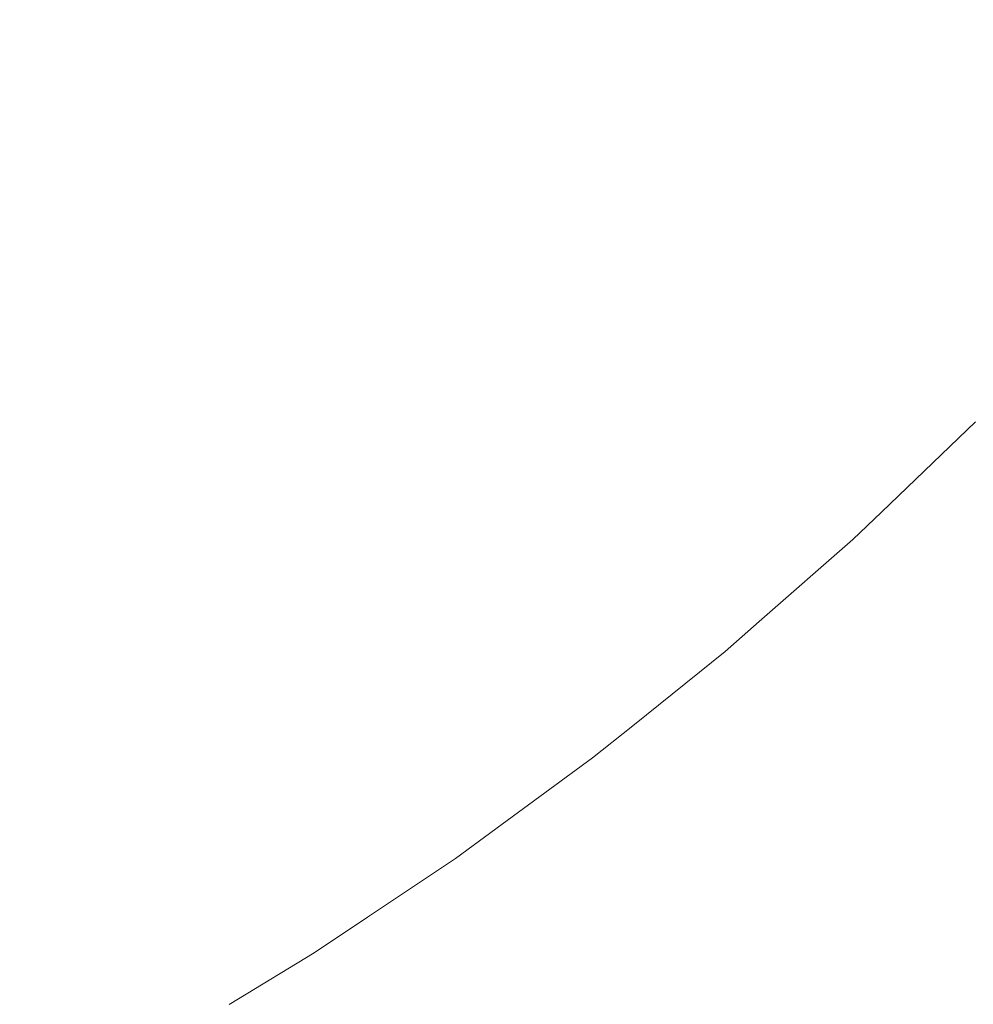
# Model space of a CAD drawing. Header units: centimetres. Extents: x -25.9 to 27.4, y -25.9 to -24.1.
# Tile 123 of 200: x 9.3638 to 9.4127, y -25.5313 to -25.4808. Entities that reach past the tile are written whole.
import ezdxf

# ---------------------------------------------------------------- set-up
doc = ezdxf.new("R2010")
doc.units = ezdxf.units.CM
doc.header["$LTSCALE"] = 2.54
doc.layers.add('Lucido design-1', color=7, linetype='Continuous')

# ---------------------------------------------------------------- blocks, each defined once
blk = doc.blocks.new('Gruppo-4-1')
at = {"color": 7, "linetype": 'Continuous', "lineweight": 9}
blk.add_3dface([(-25.828561, -24.16, 708.420708), (-25.828561, -25.76, 708.420708), (27.271439, -25.76, 708.420708), (27.271439, -24.16, 708.420708)], dxfattribs=at)
for points, invisible_edges in [([(9.408505, -25.475013, 707.982112), (9.403358, -25.480882, 707.982112), (9.401436, -25.47912, 707.985324), (9.406508, -25.473337, 707.985324)], 15), ([(9.378552, -25.476893, 708.001777), (9.373351, -25.481454, 708.001777), (9.37115, -25.478831, 708.004144), (9.376238, -25.474369, 708.004144)], 15), ([(9.388166, -25.476728, 707.996635), (9.382963, -25.481708, 707.996635), (9.380795, -25.479341, 707.999273), (9.385896, -25.474458, 707.999273)], 15), ([(9.410398, -25.476601, 707.978797), (9.40518, -25.482551, 707.978797), (9.403358, -25.480882, 707.982112), (9.408505, -25.475013, 707.982112)], 15), ([(9.399415, -25.477269, 707.988429), (9.394178, -25.482739, 707.988429), (9.392149, -25.480711, 707.991419), (9.3973, -25.47533, 707.991419)], 15), ([(9.37115, -25.478831, 708.004144), (9.365872, -25.483068, 708.004144), (9.363727, -25.480273, 708.006367), (9.368885, -25.476133, 708.006367)], 15), ([(9.380795, -25.479341, 707.999273), (9.375485, -25.483998, 707.999273), (9.373351, -25.481454, 708.001777), (9.378552, -25.476893, 708.001777)], 15), ([(9.390355, -25.478916, 707.993869), (9.385055, -25.48399, 707.993869), (9.382963, -25.481708, 707.996635), (9.388166, -25.476728, 707.996635)], 15), ([(9.412182, -25.478098, 707.975386), (9.406897, -25.484125, 707.975386), (9.40518, -25.482551, 707.978797), (9.410398, -25.476601, 707.978797)], 15), ([(9.401436, -25.47912, 707.985324), (9.396116, -25.484677, 707.985324), (9.394178, -25.482739, 707.988429), (9.399415, -25.477269, 707.988429)], 15), ([(9.413856, -25.479502, 707.971885), (9.408508, -25.485601, 707.971885), (9.406897, -25.484125, 707.975386), (9.412182, -25.478098, 707.975386)], 15), ([(9.373351, -25.481454, 708.001777), (9.367956, -25.485784, 708.001777), (9.365872, -25.483068, 708.004144), (9.37115, -25.478831, 708.004144)], 15), ([(9.392149, -25.480711, 707.991419), (9.386769, -25.485861, 707.991419), (9.385055, -25.48399, 707.993869), (9.390355, -25.478916, 707.993869)], 15), ([(9.382963, -25.481708, 707.996635), (9.377548, -25.486457, 707.996635), (9.375485, -25.483998, 707.999273), (9.380795, -25.479341, 707.999273)], 15), ([(9.403358, -25.480882, 707.982112), (9.39796, -25.486521, 707.982112), (9.396116, -25.484677, 707.985324), (9.401436, -25.47912, 707.985324)], 15), ([(9.415416, -25.480812, 707.968299), (9.410009, -25.486977, 707.968299), (9.408508, -25.485601, 707.971885), (9.413856, -25.479502, 707.971885)], 15), ([(9.365872, -25.483068, 708.004144), (9.360414, -25.48707, 708.004144), (9.358393, -25.484184, 708.006367), (9.363727, -25.480273, 708.006367)], 15), ([(9.394178, -25.482739, 707.988429), (9.388707, -25.487976, 707.988429), (9.386769, -25.485861, 707.991419), (9.392149, -25.480711, 707.991419)], 15), ([(9.40518, -25.482551, 707.978797), (9.399707, -25.488268, 707.978797), (9.39796, -25.486521, 707.982112), (9.403358, -25.480882, 707.982112)], 15), ([(9.416861, -25.482024, 707.964636), (9.4114, -25.488251, 707.964636), (9.410009, -25.486977, 707.968299), (9.415416, -25.480812, 707.968299)], 15), ([(9.375485, -25.483998, 707.999273), (9.369977, -25.488418, 707.999273), (9.367956, -25.485784, 708.001777), (9.373351, -25.481454, 708.001777)], 15), ([(9.385055, -25.48399, 707.993869), (9.379538, -25.488828, 707.993869), (9.377548, -25.486457, 707.996635), (9.382963, -25.481708, 707.996635)], 15), ([(9.418187, -25.483137, 707.960902), (9.412676, -25.489421, 707.960902), (9.4114, -25.488251, 707.964636), (9.416861, -25.482024, 707.964636)], 15), ([(9.406897, -25.484125, 707.975386), (9.401354, -25.489915, 707.975386), (9.399707, -25.488268, 707.978797), (9.40518, -25.482551, 707.978797)], 15), ([(9.367956, -25.485784, 708.001777), (9.362378, -25.489875, 708.001777), (9.360414, -25.48707, 708.004144), (9.365872, -25.483068, 708.004144)], 15), ([(9.396116, -25.484677, 707.985324), (9.390559, -25.489997, 707.985324), (9.388707, -25.487976, 707.988429), (9.394178, -25.482739, 707.988429)], 15), ([(9.419394, -25.484149, 707.957103), (9.413838, -25.490485, 707.957103), (9.412676, -25.489421, 707.960902), (9.418187, -25.483137, 707.960902)], 15), ([(9.377548, -25.486457, 707.996635), (9.371932, -25.490965, 707.996635), (9.369977, -25.488418, 707.999273), (9.375485, -25.483998, 707.999273)], 15), ([(9.386769, -25.485861, 707.991419), (9.381169, -25.490772, 707.991419), (9.379538, -25.488828, 707.993869), (9.385055, -25.48399, 707.993869)], 15), ([(9.408508, -25.485601, 707.971885), (9.402899, -25.49146, 707.971885), (9.401354, -25.489915, 707.975386), (9.406897, -25.484125, 707.975386)], 15), ([(9.39796, -25.486521, 707.982112), (9.392321, -25.49192, 707.982112), (9.390559, -25.489997, 707.985324), (9.396116, -25.484677, 707.985324)], 15), ([(9.410009, -25.486977, 707.968299), (9.404339, -25.4929, 707.968299), (9.402899, -25.49146, 707.971885), (9.408508, -25.485601, 707.971885)], 15), ([(9.369977, -25.488418, 707.999273), (9.364282, -25.492594, 707.999273), (9.362378, -25.489875, 708.001777), (9.367956, -25.485784, 708.001777)], 15), ([(9.388707, -25.487976, 707.988429), (9.383013, -25.49297, 707.988429), (9.381169, -25.490772, 707.991419), (9.386769, -25.485861, 707.991419)], 15), ([(9.379538, -25.488828, 707.993869), (9.373816, -25.493421, 707.993869), (9.371932, -25.490965, 707.996635), (9.377548, -25.486457, 707.996635)], 15), ([(9.399707, -25.488268, 707.978797), (9.39399, -25.493741, 707.978797), (9.392321, -25.49192, 707.982112), (9.39796, -25.486521, 707.982112)], 15), ([(9.4114, -25.488251, 707.964636), (9.405672, -25.494234, 707.964636), (9.404339, -25.4929, 707.968299), (9.410009, -25.486977, 707.968299)], 15), ([(9.390559, -25.489997, 707.985324), (9.384775, -25.495069, 707.985324), (9.383013, -25.49297, 707.988429), (9.388707, -25.487976, 707.988429)], 15), ([(9.371932, -25.490965, 707.996635), (9.366123, -25.495224, 707.996635), (9.364282, -25.492594, 707.999273), (9.369977, -25.488418, 707.999273)], 15), ([(9.401354, -25.489915, 707.975386), (9.395563, -25.495458, 707.975386), (9.39399, -25.493741, 707.978797), (9.399707, -25.488268, 707.978797)], 15), ([(9.412676, -25.489421, 707.960902), (9.406897, -25.495458, 707.960902), (9.405672, -25.494234, 707.964636), (9.4114, -25.488251, 707.964636)], 15), ([(9.381169, -25.490772, 707.991419), (9.375361, -25.495434, 707.991419), (9.373816, -25.493421, 707.993869), (9.379538, -25.488828, 707.993869)], 15), ([(9.413838, -25.490485, 707.957103), (9.408011, -25.496572, 707.957103), (9.406897, -25.495458, 707.960902), (9.412676, -25.489421, 707.960902)], 15), ([(9.364282, -25.492594, 707.999273), (9.35841, -25.496518, 707.999273), (9.356626, -25.493718, 708.001777), (9.362378, -25.489875, 708.001777)], 15), ([(9.392321, -25.49192, 707.982112), (9.386451, -25.497067, 707.982112), (9.384775, -25.495069, 707.985324), (9.390559, -25.489997, 707.985324)], 15), ([(9.402899, -25.49146, 707.971885), (9.397039, -25.497069, 707.971885), (9.395563, -25.495458, 707.975386), (9.401354, -25.489915, 707.975386)], 15), ([(9.414882, -25.491442, 707.953245), (9.409012, -25.497574, 707.953245), (9.408011, -25.496572, 707.957103), (9.413838, -25.490485, 707.957103)], 15), ([(9.373816, -25.493421, 707.993869), (9.367899, -25.497759, 707.993869), (9.366123, -25.495224, 707.996635), (9.371932, -25.490965, 707.996635)], 15), ([(9.383013, -25.49297, 707.988429), (9.377107, -25.49771, 707.988429), (9.375361, -25.495434, 707.991419), (9.381169, -25.490772, 707.991419)], 15), ([(9.404339, -25.4929, 707.968299), (9.398415, -25.498571, 707.968299), (9.397039, -25.497069, 707.971885), (9.402899, -25.49146, 707.971885)], 15), ([(9.415808, -25.49229, 707.949337), (9.4099, -25.498462, 707.949337), (9.409012, -25.497574, 707.953245), (9.414882, -25.491442, 707.953245)], 15), ([(9.39399, -25.493741, 707.978797), (9.388039, -25.498959, 707.978797), (9.386451, -25.497067, 707.982112), (9.392321, -25.49192, 707.982112)], 15), ([(9.366123, -25.495224, 707.996635), (9.360135, -25.499225, 707.996635), (9.35841, -25.496518, 707.999273), (9.364282, -25.492594, 707.999273)], 15), ([(9.416614, -25.493029, 707.945383), (9.410674, -25.499235, 707.945383), (9.4099, -25.498462, 707.949337), (9.415808, -25.49229, 707.949337)], 15), ([(9.384775, -25.495069, 707.985324), (9.378776, -25.499884, 707.985324), (9.377107, -25.49771, 707.988429), (9.383013, -25.49297, 707.988429)], 15), ([(9.405672, -25.494234, 707.964636), (9.399689, -25.499961, 707.964636), (9.398415, -25.498571, 707.968299), (9.404339, -25.4929, 707.968299)], 15), ([(9.4173, -25.493657, 707.941392), (9.411331, -25.499892, 707.941392), (9.410674, -25.499235, 707.945383), (9.416614, -25.493029, 707.945383)], 15), ([(9.375361, -25.495434, 707.991419), (9.369354, -25.499838, 707.991419), (9.367899, -25.497759, 707.993869), (9.373816, -25.493421, 707.993869)], 15), ([(9.395563, -25.495458, 707.975386), (9.389537, -25.500744, 707.975386), (9.388039, -25.498959, 707.978797), (9.39399, -25.493741, 707.978797)], 15), ([(9.417864, -25.494174, 707.937369), (9.411872, -25.500433, 707.937369), (9.411331, -25.499892, 707.941392), (9.4173, -25.493657, 707.941392)], 15), ([(9.406897, -25.495458, 707.960902), (9.400859, -25.501238, 707.960902), (9.399689, -25.499961, 707.964636), (9.405672, -25.494234, 707.964636)], 15), ([(9.418305, -25.494578, 707.933322), (9.412295, -25.500857, 707.933322), (9.411872, -25.500433, 707.937369), (9.417864, -25.494174, 707.937369)], 15), ([(9.418624, -25.494871, 707.929258), (9.412601, -25.501162, 707.929258), (9.412295, -25.500857, 707.933322), (9.418305, -25.494578, 707.933322)], 15), ([(9.367899, -25.497759, 707.993869), (9.361798, -25.501836, 707.993869), (9.360135, -25.499225, 707.996635), (9.366123, -25.495224, 707.996635)], 15), ([(9.386451, -25.497067, 707.982112), (9.380363, -25.501953, 707.982112), (9.378776, -25.499884, 707.985324), (9.384775, -25.495069, 707.985324)], 15), ([(9.41882, -25.49505, 707.925183), (9.412789, -25.501351, 707.925183), (9.412601, -25.501162, 707.929258), (9.418624, -25.494871, 707.929258)], 15), ([(9.377107, -25.49771, 707.988429), (9.371, -25.502188, 707.988429), (9.369354, -25.499838, 707.991419), (9.375361, -25.495434, 707.991419)], 15), ([(9.397039, -25.497069, 707.971885), (9.390941, -25.502417, 707.971885), (9.389537, -25.500744, 707.975386), (9.395563, -25.495458, 707.975386)], 15), ([(9.408011, -25.496572, 707.957103), (9.401924, -25.502399, 707.957103), (9.400859, -25.501238, 707.960902), (9.406897, -25.495458, 707.960902)], 15), ([(9.409012, -25.497574, 707.953245), (9.402881, -25.503444, 707.953245), (9.401924, -25.502399, 707.957103), (9.408011, -25.496572, 707.957103)], 15), ([(9.388039, -25.498959, 707.978797), (9.381867, -25.503913, 707.978797), (9.380363, -25.501953, 707.982112), (9.386451, -25.497067, 707.982112)], 15), ([(9.398415, -25.498571, 707.968299), (9.39225, -25.503978, 707.968299), (9.390941, -25.502417, 707.971885), (9.397039, -25.497069, 707.971885)], 15), ([(9.369354, -25.499838, 707.991419), (9.363161, -25.503976, 707.991419), (9.361798, -25.501836, 707.993869), (9.367899, -25.497759, 707.993869)], 15), ([(9.378776, -25.499884, 707.985324), (9.372572, -25.504433, 707.985324), (9.371, -25.502188, 707.988429), (9.377107, -25.49771, 707.988429)], 15), ([(9.4099, -25.498462, 707.949337), (9.403729, -25.50437, 707.949337), (9.402881, -25.503444, 707.953245), (9.409012, -25.497574, 707.953245)], 15), ([(9.399689, -25.499961, 707.964636), (9.393462, -25.505422, 707.964636), (9.39225, -25.503978, 707.968299), (9.398415, -25.498571, 707.968299)], 15), ([(9.410674, -25.499235, 707.945383), (9.404468, -25.505176, 707.945383), (9.403729, -25.50437, 707.949337), (9.4099, -25.498462, 707.949337)], 15), ([(9.389537, -25.500744, 707.975386), (9.383285, -25.505761, 707.975386), (9.381867, -25.503913, 707.978797), (9.388039, -25.498959, 707.978797)], 15), ([(9.411331, -25.499892, 707.941392), (9.405096, -25.505861, 707.941392), (9.404468, -25.505176, 707.945383), (9.410674, -25.499235, 707.945383)], 15), ([(9.371, -25.502188, 707.988429), (9.364703, -25.506396, 707.988429), (9.363161, -25.503976, 707.991419), (9.369354, -25.499838, 707.991419)], 15), ([(9.380363, -25.501953, 707.982112), (9.374068, -25.506569, 707.982112), (9.372572, -25.504433, 707.985324), (9.378776, -25.499884, 707.985324)], 15), ([(9.400859, -25.501238, 707.960902), (9.394575, -25.506749, 707.960902), (9.393462, -25.505422, 707.964636), (9.399689, -25.499961, 707.964636)], 15), ([(9.411872, -25.500433, 707.937369), (9.405612, -25.506425, 707.937369), (9.405096, -25.505861, 707.941392), (9.411331, -25.499892, 707.941392)], 15), ([(9.390941, -25.502417, 707.971885), (9.384615, -25.507495, 707.971885), (9.383285, -25.505761, 707.975386), (9.389537, -25.500744, 707.975386)], 15), ([(9.412295, -25.500857, 707.933322), (9.406017, -25.506867, 707.933322), (9.405612, -25.506425, 707.937369), (9.411872, -25.500433, 707.937369)], 15), ([(9.401924, -25.502399, 707.957103), (9.395588, -25.507955, 707.957103), (9.394575, -25.506749, 707.960902), (9.400859, -25.501238, 707.960902)], 15), ([(9.412601, -25.501162, 707.929258), (9.406309, -25.507186, 707.929258), (9.406017, -25.506867, 707.933322), (9.412295, -25.500857, 707.933322)], 15), ([(9.412789, -25.501351, 707.925183), (9.406489, -25.507382, 707.925183), (9.406309, -25.507186, 707.929258), (9.412601, -25.501162, 707.929258)], 15), ([(9.412859, -25.50142, 707.921253), (9.406556, -25.507454, 707.921253), (9.406489, -25.507382, 707.925183), (9.412789, -25.501351, 707.925183)], 15), ([(9.406556, -25.507454, 707.921253), (9.412859, -25.50142, 707.921253), (9.41286, -25.501421, 707.920708), (9.408031, -25.506044, 707.920708)], 11), ([(9.408031, -25.506044, 707.720708), (9.41286, -25.501421, 707.720708), (9.412874, -25.501435, 707.718736), (9.40657, -25.50747, 707.718736)], 14), ([(9.412986, -25.501547, 707.714748), (9.406677, -25.507587, 707.714748), (9.40657, -25.50747, 707.718736), (9.412874, -25.501435, 707.718736)], 15), ([(9.41321, -25.501772, 707.710763), (9.406892, -25.507821, 707.710763), (9.406677, -25.507587, 707.714748), (9.412986, -25.501547, 707.714748)], 15), ([(9.413548, -25.50211, 707.706789), (9.407214, -25.508173, 707.706789), (9.406892, -25.507821, 707.710763), (9.41321, -25.501772, 707.710763)], 15), ([(9.41286, -25.501421, 707.720708), (9.408031, -25.506044, 707.720708), (9.408031, -25.506044, 707.920708), (9.41286, -25.501421, 707.920708)], 10), ([(9.372572, -25.504433, 707.985324), (9.366175, -25.508707, 707.985324), (9.364703, -25.506396, 707.988429), (9.371, -25.502188, 707.988429)], 15), ([(9.381867, -25.503913, 707.978797), (9.375485, -25.508593, 707.978797), (9.374068, -25.506569, 707.982112), (9.380363, -25.501953, 707.982112)], 15), ([(9.413999, -25.50256, 707.702832), (9.407645, -25.508643, 707.702832), (9.407214, -25.508173, 707.706789), (9.413548, -25.50211, 707.706789)], 15), ([(9.39225, -25.503978, 707.968299), (9.385855, -25.50911, 707.968299), (9.384615, -25.507495, 707.971885), (9.390941, -25.502417, 707.971885)], 15), ([(9.402881, -25.503444, 707.953245), (9.396498, -25.509041, 707.953245), (9.395588, -25.507955, 707.957103), (9.401924, -25.502399, 707.957103)], 15), ([(9.414562, -25.503124, 707.698898), (9.408183, -25.50923, 707.698898), (9.407645, -25.508643, 707.702832), (9.413999, -25.50256, 707.702832)], 15), ([(9.415238, -25.503799, 707.694995), (9.408828, -25.509935, 707.694995), (9.408183, -25.50923, 707.698898), (9.414562, -25.503124, 707.698898)], 15), ([(9.403729, -25.50437, 707.949337), (9.397306, -25.510003, 707.949337), (9.396498, -25.509041, 707.953245), (9.402881, -25.503444, 707.953245)], 15), ([(9.416024, -25.504586, 707.691128), (9.40958, -25.510755, 707.691128), (9.408828, -25.509935, 707.694995), (9.415238, -25.503799, 707.694995)], 15), ([(9.364703, -25.506396, 707.988429), (9.358228, -25.510324, 707.988429), (9.356794, -25.50784, 707.991419), (9.363161, -25.503976, 707.991419)], 15), ([(9.383285, -25.505761, 707.975386), (9.376821, -25.510501, 707.975386), (9.375485, -25.508593, 707.978797), (9.381867, -25.503913, 707.978797)], 15), ([(9.393462, -25.505422, 707.964636), (9.387003, -25.510606, 707.964636), (9.385855, -25.50911, 707.968299), (9.39225, -25.503978, 707.968299)], 15), ([(9.374068, -25.506569, 707.982112), (9.367577, -25.510906, 707.982112), (9.366175, -25.508707, 707.985324), (9.372572, -25.504433, 707.985324)], 15), ([(9.404468, -25.505176, 707.945383), (9.398009, -25.51084, 707.945383), (9.397306, -25.510003, 707.949337), (9.403729, -25.50437, 707.949337)], 15), ([(9.416921, -25.505483, 707.687305), (9.410437, -25.51169, 707.687305), (9.40958, -25.510755, 707.691128), (9.416024, -25.504586, 707.691128)], 15), ([(9.405096, -25.505861, 707.941392), (9.398606, -25.511552, 707.941392), (9.398009, -25.51084, 707.945383), (9.404468, -25.505176, 707.945383)], 15), ([(9.384615, -25.507495, 707.971885), (9.378074, -25.512291, 707.971885), (9.376821, -25.510501, 707.975386), (9.383285, -25.505761, 707.975386)], 15), ([(9.394575, -25.506749, 707.960902), (9.388057, -25.51198, 707.960902), (9.387003, -25.510606, 707.964636), (9.393462, -25.505422, 707.964636)], 15), ([(9.405612, -25.506425, 707.937369), (9.399098, -25.512138, 707.937369), (9.398606, -25.511552, 707.941392), (9.405096, -25.505861, 707.941392)], 15), ([(9.417928, -25.506489, 707.683532), (9.411399, -25.51274, 707.683532), (9.410437, -25.51169, 707.687305), (9.416921, -25.505483, 707.687305)], 15), ([(9.408031, -25.506044, 707.920708), (9.406557, -25.507455, 707.920708), (9.406556, -25.507454, 707.921253)], 10), ([(9.40657, -25.50747, 707.718736), (9.406557, -25.507455, 707.720708), (9.408031, -25.506044, 707.720708)], 9), ([(9.406557, -25.507455, 707.920708), (9.408031, -25.506044, 707.920708), (9.408031, -25.506044, 707.720708), (9.406557, -25.507455, 707.720708)], 10), ([(9.366175, -25.508707, 707.985324), (9.359599, -25.512698, 707.985324), (9.358228, -25.510324, 707.988429), (9.364703, -25.506396, 707.988429)], 15), ([(9.375485, -25.508593, 707.978797), (9.368904, -25.51299, 707.978797), (9.367577, -25.510906, 707.982112), (9.374068, -25.506569, 707.982112)], 15), ([(9.395588, -25.507955, 707.957103), (9.389016, -25.51323, 707.957103), (9.388057, -25.51198, 707.960902), (9.394575, -25.506749, 707.960902)], 15), ([(9.406017, -25.506867, 707.933322), (9.399483, -25.512597, 707.933322), (9.399098, -25.512138, 707.937369), (9.405612, -25.506425, 707.937369)], 15), ([(9.406309, -25.507186, 707.929258), (9.399761, -25.512928, 707.929258), (9.399483, -25.512597, 707.933322), (9.406017, -25.506867, 707.933322)], 15), ([(9.419043, -25.507604, 707.679815), (9.412464, -25.513902, 707.679815), (9.411399, -25.51274, 707.683532), (9.417928, -25.506489, 707.683532)], 15), ([(9.406489, -25.507382, 707.925183), (9.399932, -25.513132, 707.925183), (9.399761, -25.512928, 707.929258), (9.406309, -25.507186, 707.929258)], 15), ([(9.406556, -25.507454, 707.921253), (9.399995, -25.513208, 707.921253), (9.399932, -25.513132, 707.925183), (9.406489, -25.507382, 707.925183)], 15), ([(9.385855, -25.50911, 707.968299), (9.379242, -25.513959, 707.968299), (9.378074, -25.512291, 707.971885), (9.384615, -25.507495, 707.971885)], 15), ([(9.399995, -25.513208, 707.921253), (9.406556, -25.507454, 707.921253), (9.406557, -25.507455, 707.920708), (9.401754, -25.511667, 707.920708)], 11), ([(9.401754, -25.511667, 707.720708), (9.406557, -25.507455, 707.720708), (9.40657, -25.50747, 707.718736), (9.400009, -25.513224, 707.718736)], 14), ([(9.406677, -25.507587, 707.714748), (9.40011, -25.513345, 707.714748), (9.400009, -25.513224, 707.718736), (9.40657, -25.50747, 707.718736)], 15), ([(9.406892, -25.507821, 707.710763), (9.400315, -25.513589, 707.710763), (9.40011, -25.513345, 707.714748), (9.406677, -25.507587, 707.714748)], 15), ([(9.407214, -25.508173, 707.706789), (9.400622, -25.513955, 707.706789), (9.400315, -25.513589, 707.710763), (9.406892, -25.507821, 707.710763)], 15), ([(9.406557, -25.507455, 707.720708), (9.401754, -25.511667, 707.720708), (9.401754, -25.511667, 707.920708), (9.406557, -25.507455, 707.920708)], 10), ([(9.420264, -25.508825, 707.67616), (9.413631, -25.515175, 707.67616), (9.412464, -25.513902, 707.679815), (9.419043, -25.507604, 707.679815)], 15), ([(9.396498, -25.509041, 707.953245), (9.389878, -25.514354, 707.953245), (9.389016, -25.51323, 707.957103), (9.395588, -25.507955, 707.957103)], 15), ([(9.407645, -25.508643, 707.702832), (9.401032, -25.514443, 707.702832), (9.400622, -25.513955, 707.706789), (9.407214, -25.508173, 707.706789)], 15), ([(9.367577, -25.510906, 707.982112), (9.360903, -25.514956, 707.982112), (9.359599, -25.512698, 707.985324), (9.366175, -25.508707, 707.985324)], 15), ([(9.376821, -25.510501, 707.975386), (9.370156, -25.514955, 707.975386), (9.368904, -25.51299, 707.978797), (9.375485, -25.508593, 707.978797)], 15), ([(9.408183, -25.50923, 707.698898), (9.401544, -25.515053, 707.698898), (9.401032, -25.514443, 707.702832), (9.407645, -25.508643, 707.702832)], 15), ([(9.387003, -25.510606, 707.964636), (9.380324, -25.515504, 707.964636), (9.379242, -25.513959, 707.968299), (9.385855, -25.50911, 707.968299)], 15), ([(9.397306, -25.510003, 707.949337), (9.390643, -25.51535, 707.949337), (9.389878, -25.514354, 707.953245), (9.396498, -25.509041, 707.953245)], 15), ([(9.408828, -25.509935, 707.694995), (9.402157, -25.515785, 707.694995), (9.401544, -25.515053, 707.698898), (9.408183, -25.50923, 707.698898)], 15), ([(9.398009, -25.51084, 707.945383), (9.391309, -25.516218, 707.945383), (9.390643, -25.51535, 707.949337), (9.397306, -25.510003, 707.949337)], 15), ([(9.40958, -25.510755, 707.691128), (9.402873, -25.516637, 707.691128), (9.402157, -25.515785, 707.694995), (9.408828, -25.509935, 707.694995)], 15), ([(9.368904, -25.51299, 707.978797), (9.362138, -25.517096, 707.978797), (9.360903, -25.514956, 707.982112), (9.367577, -25.510906, 707.982112)], 15), ([(9.378074, -25.512291, 707.971885), (9.371329, -25.516797, 707.971885), (9.370156, -25.514955, 707.975386), (9.376821, -25.510501, 707.975386)], 15), ([(9.388057, -25.51198, 707.960902), (9.381317, -25.516922, 707.960902), (9.380324, -25.515504, 707.964636), (9.387003, -25.510606, 707.964636)], 15), ([(9.398606, -25.511552, 707.941392), (9.391875, -25.516955, 707.941392), (9.391309, -25.516218, 707.945383), (9.398009, -25.51084, 707.945383)], 15), ([(9.410437, -25.51169, 707.687305), (9.403688, -25.517609, 707.687305), (9.402873, -25.516637, 707.691128), (9.40958, -25.510755, 707.691128)], 15), ([(9.399098, -25.512138, 707.937369), (9.39234, -25.517562, 707.937369), (9.391875, -25.516955, 707.941392), (9.398606, -25.511552, 707.941392)], 15), ([(9.401754, -25.511667, 707.920708), (9.399996, -25.513209, 707.920708), (9.399995, -25.513208, 707.921253)], 10), ([(9.400009, -25.513224, 707.718736), (9.399996, -25.513209, 707.720708), (9.401754, -25.511667, 707.720708)], 9), ([(9.399996, -25.513209, 707.920708), (9.401754, -25.511667, 707.920708), (9.401754, -25.511667, 707.720708), (9.399996, -25.513209, 707.720708)], 10), ([(9.411399, -25.51274, 707.683532), (9.404603, -25.518699, 707.683532), (9.403688, -25.517609, 707.687305), (9.410437, -25.51169, 707.687305)], 15), ([(9.379242, -25.513959, 707.968299), (9.372424, -25.518515, 707.968299), (9.371329, -25.516797, 707.971885), (9.378074, -25.512291, 707.971885)], 15), ([(9.389016, -25.51323, 707.957103), (9.38222, -25.518213, 707.957103), (9.381317, -25.516922, 707.960902), (9.388057, -25.51198, 707.960902)], 15), ([(9.399483, -25.512597, 707.933322), (9.392705, -25.518037, 707.933322), (9.39234, -25.517562, 707.937369), (9.399098, -25.512138, 707.937369)], 15), ([(9.399761, -25.512928, 707.929258), (9.392968, -25.51838, 707.929258), (9.392705, -25.518037, 707.933322), (9.399483, -25.512597, 707.933322)], 15), ([(9.399932, -25.513132, 707.925183), (9.39313, -25.518591, 707.925183), (9.392968, -25.51838, 707.929258), (9.399761, -25.512928, 707.929258)], 15), ([(9.412464, -25.513902, 707.679815), (9.405616, -25.519907, 707.679815), (9.404603, -25.518699, 707.683532), (9.411399, -25.51274, 707.683532)], 15), ([(9.370156, -25.514955, 707.975386), (9.363303, -25.519113, 707.975386), (9.362138, -25.517096, 707.978797), (9.368904, -25.51299, 707.978797)], 15), ([(9.389878, -25.514354, 707.953245), (9.383033, -25.519373, 707.953245), (9.38222, -25.518213, 707.957103), (9.389016, -25.51323, 707.957103)], 15), ([(9.399995, -25.513208, 707.921253), (9.39319, -25.518669, 707.921253), (9.39313, -25.518591, 707.925183), (9.399932, -25.513132, 707.925183)], 15), ([(9.39319, -25.518669, 707.921253), (9.399995, -25.513208, 707.921253), (9.399996, -25.513209, 707.920708), (9.395253, -25.517016, 707.920708)], 11), ([(9.395253, -25.517016, 707.720708), (9.399996, -25.513209, 707.720708), (9.400009, -25.513224, 707.718736), (9.393203, -25.518686, 707.718736)], 14), ([(9.40011, -25.513345, 707.714748), (9.393299, -25.518812, 707.714748), (9.393203, -25.518686, 707.718736), (9.400009, -25.513224, 707.718736)], 15), ([(9.400315, -25.513589, 707.710763), (9.393493, -25.519064, 707.710763), (9.393299, -25.518812, 707.714748), (9.40011, -25.513345, 707.714748)], 15), ([(9.399996, -25.513209, 707.720708), (9.395253, -25.517016, 707.720708), (9.395253, -25.517016, 707.920708), (9.399996, -25.513209, 707.920708)], 10), ([(9.380324, -25.515504, 707.964636), (9.373437, -25.520105, 707.964636), (9.372424, -25.518515, 707.968299), (9.379242, -25.513959, 707.968299)], 15), ([(9.400622, -25.513955, 707.706789), (9.393783, -25.519443, 707.706789), (9.393493, -25.519064, 707.710763), (9.400315, -25.513589, 707.710763)], 15), ([(9.401032, -25.514443, 707.702832), (9.394171, -25.519949, 707.702832), (9.393783, -25.519443, 707.706789), (9.400622, -25.513955, 707.706789)], 15), ([(9.413631, -25.515175, 707.67616), (9.406727, -25.52123, 707.67616), (9.405616, -25.519907, 707.679815), (9.412464, -25.513902, 707.679815)], 15), ([(9.390643, -25.51535, 707.949337), (9.383753, -25.520402, 707.949337), (9.383033, -25.519373, 707.953245), (9.389878, -25.514354, 707.953245)], 15), ([(9.401544, -25.515053, 707.698898), (9.394656, -25.520581, 707.698898), (9.394171, -25.519949, 707.702832), (9.401032, -25.514443, 707.702832)], 15), ([(9.371329, -25.516797, 707.971885), (9.364395, -25.521005, 707.971885), (9.363303, -25.519113, 707.975386), (9.370156, -25.514955, 707.975386)], 15), ([(9.391309, -25.516218, 707.945383), (9.38438, -25.521298, 707.945383), (9.383753, -25.520402, 707.949337), (9.390643, -25.51535, 707.949337)], 15), ([(9.402157, -25.515785, 707.694995), (9.395238, -25.521338, 707.694995), (9.394656, -25.520581, 707.698898), (9.401544, -25.515053, 707.698898)], 15), ([(9.414898, -25.516558, 707.672574), (9.407932, -25.522667, 707.672574), (9.406727, -25.52123, 707.67616), (9.413631, -25.515175, 707.67616)], 15), ([(9.381317, -25.516922, 707.960902), (9.374367, -25.521566, 707.960902), (9.373437, -25.520105, 707.964636), (9.380324, -25.515504, 707.964636)], 15), ([(9.402873, -25.516637, 707.691128), (9.395915, -25.522221, 707.691128), (9.395238, -25.521338, 707.694995), (9.402157, -25.515785, 707.694995)], 15), ([(9.391875, -25.516955, 707.941392), (9.384914, -25.522059, 707.941392), (9.38438, -25.521298, 707.945383), (9.391309, -25.516218, 707.945383)], 15), ([(9.372424, -25.518515, 707.968299), (9.365413, -25.522769, 707.968299), (9.364395, -25.521005, 707.971885), (9.371329, -25.516797, 707.971885)], 15), ([(9.38222, -25.518213, 707.957103), (9.375214, -25.522894, 707.957103), (9.374367, -25.521566, 707.960902), (9.381317, -25.516922, 707.960902)], 15), ([(9.39234, -25.517562, 707.937369), (9.385352, -25.522686, 707.937369), (9.384914, -25.522059, 707.941392), (9.391875, -25.516955, 707.941392)], 15), ([(9.403688, -25.517609, 707.687305), (9.396687, -25.523228, 707.687305), (9.395915, -25.522221, 707.691128), (9.402873, -25.516637, 707.691128)], 15), ([(9.416263, -25.518049, 707.669064), (9.409232, -25.524215, 707.669064), (9.407932, -25.522667, 707.672574), (9.414898, -25.516558, 707.672574)], 15), ([(9.395253, -25.517016, 707.920708), (9.393191, -25.518671, 707.920708), (9.39319, -25.518669, 707.921253)], 10), ([(9.393203, -25.518686, 707.718736), (9.393191, -25.518671, 707.720708), (9.395253, -25.517016, 707.720708)], 9), ([(9.393191, -25.518671, 707.920708), (9.395253, -25.517016, 707.920708), (9.395253, -25.517016, 707.720708), (9.393191, -25.518671, 707.720708)], 10), ([(9.392705, -25.518037, 707.933322), (9.385696, -25.523176, 707.933322), (9.385352, -25.522686, 707.937369), (9.39234, -25.517562, 707.937369)], 15), ([(9.404603, -25.518699, 707.683532), (9.397554, -25.524357, 707.683532), (9.396687, -25.523228, 707.687305), (9.403688, -25.517609, 707.687305)], 15), ([(9.373437, -25.520105, 707.964636), (9.366356, -25.524402, 707.964636), (9.365413, -25.522769, 707.968299), (9.372424, -25.518515, 707.968299)], 15), ([(9.383033, -25.519373, 707.953245), (9.375975, -25.524089, 707.953245), (9.375214, -25.522894, 707.957103), (9.38222, -25.518213, 707.957103)], 15), ([(9.392968, -25.51838, 707.929258), (9.385944, -25.52353, 707.929258), (9.385696, -25.523176, 707.933322), (9.392705, -25.518037, 707.933322)], 15), ([(9.39313, -25.518591, 707.925183), (9.386096, -25.523748, 707.925183), (9.385944, -25.52353, 707.929258), (9.392968, -25.51838, 707.929258)], 15), ([(9.417726, -25.519644, 707.665635), (9.410623, -25.525873, 707.665635), (9.409232, -25.524215, 707.669064), (9.416263, -25.518049, 707.669064)], 15), ([(9.39319, -25.518669, 707.921253), (9.386153, -25.523829, 707.921253), (9.386096, -25.523748, 707.925183), (9.39313, -25.518591, 707.925183)], 15), ([(9.386153, -25.523829, 707.921253), (9.39319, -25.518669, 707.921253), (9.393191, -25.518671, 707.920708), (9.38854, -25.522081, 707.920708)], 11), ([(9.38854, -25.522081, 707.720708), (9.393191, -25.518671, 707.720708), (9.393203, -25.518686, 707.718736), (9.386165, -25.523846, 707.718736)], 14), ([(9.393299, -25.518812, 707.714748), (9.386256, -25.523976, 707.714748), (9.386165, -25.523846, 707.718736), (9.393203, -25.518686, 707.718736)], 15), ([(9.393493, -25.519064, 707.710763), (9.386438, -25.524237, 707.710763), (9.386256, -25.523976, 707.714748), (9.393299, -25.518812, 707.714748)], 15), ([(9.393191, -25.518671, 707.720708), (9.38854, -25.522081, 707.720708), (9.38854, -25.522081, 707.920708), (9.393191, -25.518671, 707.920708)], 10), ([(9.405616, -25.519907, 707.679815), (9.398514, -25.525608, 707.679815), (9.397554, -25.524357, 707.683532), (9.404603, -25.518699, 707.683532)], 15), ([(9.364395, -25.521005, 707.971885), (9.357284, -25.524907, 707.971885), (9.356275, -25.522969, 707.975386), (9.363303, -25.519113, 707.975386)], 15), ([(9.383753, -25.520402, 707.949337), (9.37665, -25.525148, 707.949337), (9.375975, -25.524089, 707.953245), (9.383033, -25.519373, 707.953245)], 15), ([(9.393783, -25.519443, 707.706789), (9.386712, -25.524628, 707.706789), (9.386438, -25.524237, 707.710763), (9.393493, -25.519064, 707.710763)], 15), ([(9.394171, -25.519949, 707.702832), (9.387078, -25.52515, 707.702832), (9.386712, -25.524628, 707.706789), (9.393783, -25.519443, 707.706789)], 15), ([(9.394656, -25.520581, 707.698898), (9.387535, -25.525802, 707.698898), (9.387078, -25.52515, 707.702832), (9.394171, -25.519949, 707.702832)], 15), ([(9.406727, -25.52123, 707.67616), (9.399565, -25.526978, 707.67616), (9.398514, -25.525608, 707.679815), (9.405616, -25.519907, 707.679815)], 15), ([(9.419282, -25.521343, 707.662293), (9.412104, -25.527638, 707.662293), (9.410623, -25.525873, 707.665635), (9.417726, -25.519644, 707.665635)], 15), ([(9.374367, -25.521566, 707.960902), (9.367222, -25.525902, 707.960902), (9.366356, -25.524402, 707.964636), (9.373437, -25.520105, 707.964636)], 15), ([(9.38438, -25.521298, 707.945383), (9.377237, -25.526071, 707.945383), (9.37665, -25.525148, 707.949337), (9.383753, -25.520402, 707.949337)], 15), ([(9.365413, -25.522769, 707.968299), (9.358224, -25.526713, 707.968299), (9.357284, -25.524907, 707.971885), (9.364395, -25.521005, 707.971885)], 15), ([(9.395238, -25.521338, 707.694995), (9.388082, -25.526585, 707.694995), (9.387535, -25.525802, 707.698898), (9.394656, -25.520581, 707.698898)], 15), ([(9.384914, -25.522059, 707.941392), (9.377737, -25.526855, 707.941392), (9.377237, -25.526071, 707.945383), (9.38438, -25.521298, 707.945383)], 15), ([(9.395915, -25.522221, 707.691128), (9.388721, -25.527496, 707.691128), (9.388082, -25.526585, 707.694995), (9.395238, -25.521338, 707.694995)], 15), ([(9.407932, -25.522667, 707.672574), (9.400707, -25.528466, 707.672574), (9.399565, -25.526978, 707.67616), (9.406727, -25.52123, 707.67616)], 15), ([(9.420956, -25.523169, 707.658996), (9.413696, -25.529536, 707.658996), (9.412104, -25.527638, 707.662293), (9.419282, -25.521343, 707.662293)], 15), ([(9.375214, -25.522894, 707.957103), (9.36801, -25.527266, 707.957103), (9.367222, -25.525902, 707.960902), (9.374367, -25.521566, 707.960902)], 15), ([(9.385352, -25.522686, 707.937369), (9.378148, -25.5275, 707.937369), (9.377737, -25.526855, 707.941392), (9.384914, -25.522059, 707.941392)], 15), ([(9.38854, -25.522081, 707.920708), (9.386154, -25.52383, 707.920708), (9.386153, -25.523829, 707.921253)], 10), ([(9.386165, -25.523846, 707.718736), (9.386154, -25.52383, 707.720708), (9.38854, -25.522081, 707.720708)], 9), ([(9.386154, -25.52383, 707.920708), (9.38854, -25.522081, 707.920708), (9.38854, -25.522081, 707.720708), (9.386154, -25.52383, 707.720708)], 10), ([(9.396687, -25.523228, 707.687305), (9.389448, -25.528535, 707.687305), (9.388721, -25.527496, 707.691128), (9.395915, -25.522221, 707.691128)], 15), ([(9.366356, -25.524402, 707.964636), (9.359095, -25.528386, 707.964636), (9.358224, -25.526713, 707.968299), (9.365413, -25.522769, 707.968299)], 15), ([(9.375975, -25.524089, 707.953245), (9.368718, -25.528493, 707.953245), (9.36801, -25.527266, 707.957103), (9.375214, -25.522894, 707.957103)], 15), ([(9.385696, -25.523176, 707.933322), (9.378469, -25.528005, 707.933322), (9.378148, -25.5275, 707.937369), (9.385352, -25.522686, 707.937369)], 15), ([(9.409232, -25.524215, 707.669064), (9.401938, -25.53007, 707.669064), (9.400707, -25.528466, 707.672574), (9.407932, -25.522667, 707.672574)], 15), ([(9.385944, -25.52353, 707.929258), (9.378702, -25.528369, 707.929258), (9.378469, -25.528005, 707.933322), (9.385696, -25.523176, 707.933322)], 15), ([(9.386096, -25.523748, 707.925183), (9.378845, -25.528594, 707.925183), (9.378702, -25.528369, 707.929258), (9.385944, -25.52353, 707.929258)], 15), ([(9.397554, -25.524357, 707.683532), (9.390265, -25.529702, 707.683532), (9.389448, -25.528535, 707.687305), (9.396687, -25.523228, 707.687305)], 15), ([(9.386153, -25.523829, 707.921253), (9.378898, -25.528677, 707.921253), (9.378845, -25.528594, 707.925183), (9.386096, -25.523748, 707.925183)], 15), ([(9.378898, -25.528677, 707.921253), (9.386153, -25.523829, 707.921253), (9.386154, -25.52383, 707.920708), (9.381627, -25.526855, 707.920708)], 11), ([(9.381627, -25.526855, 707.720708), (9.386154, -25.52383, 707.720708), (9.386165, -25.523846, 707.718736), (9.378909, -25.528695, 707.718736)], 14), ([(9.386256, -25.523976, 707.714748), (9.378994, -25.528828, 707.714748), (9.378909, -25.528695, 707.718736), (9.386165, -25.523846, 707.718736)], 15), ([(9.386438, -25.524237, 707.710763), (9.379165, -25.529096, 707.710763), (9.378994, -25.528828, 707.714748), (9.386256, -25.523976, 707.714748)], 15), ([(9.386154, -25.52383, 707.720708), (9.381627, -25.526855, 707.720708), (9.381627, -25.526855, 707.920708), (9.386154, -25.52383, 707.920708)], 10), ([(9.367222, -25.525902, 707.960902), (9.359894, -25.529922, 707.960902), (9.359095, -25.528386, 707.964636), (9.366356, -25.524402, 707.964636)], 15), ([(9.37665, -25.525148, 707.949337), (9.369346, -25.52958, 707.949337), (9.368718, -25.528493, 707.953245), (9.375975, -25.524089, 707.953245)], 15), ([(9.386712, -25.524628, 707.706789), (9.379422, -25.529499, 707.706789), (9.379165, -25.529096, 707.710763), (9.386438, -25.524237, 707.710763)], 15), ([(9.398514, -25.525608, 707.679815), (9.391169, -25.530993, 707.679815), (9.390265, -25.529702, 707.683532), (9.397554, -25.524357, 707.683532)], 15), ([(9.410623, -25.525873, 707.665635), (9.403255, -25.531787, 707.665635), (9.401938, -25.53007, 707.669064), (9.409232, -25.524215, 707.669064)], 15), ([(9.387078, -25.52515, 707.702832), (9.379764, -25.530037, 707.702832), (9.379422, -25.529499, 707.706789), (9.386712, -25.524628, 707.706789)], 15), ([(9.377237, -25.526071, 707.945383), (9.369893, -25.530527, 707.945383), (9.369346, -25.52958, 707.949337), (9.37665, -25.525148, 707.949337)], 15), ([(9.387535, -25.525802, 707.698898), (9.380192, -25.530709, 707.698898), (9.379764, -25.530037, 707.702832), (9.387078, -25.52515, 707.702832)], 15), ([(9.36801, -25.527266, 707.957103), (9.360622, -25.531319, 707.957103), (9.359894, -25.529922, 707.960902), (9.367222, -25.525902, 707.960902)], 15), ([(9.377737, -25.526855, 707.941392), (9.370357, -25.531332, 707.941392), (9.369893, -25.530527, 707.945383), (9.377237, -25.526071, 707.945383)], 15), ([(9.388082, -25.526585, 707.694995), (9.380705, -25.531514, 707.694995), (9.380192, -25.530709, 707.698898), (9.387535, -25.525802, 707.698898)], 15), ([(9.399565, -25.526978, 707.67616), (9.39216, -25.532408, 707.67616), (9.391169, -25.530993, 707.679815), (9.398514, -25.525608, 707.679815)], 15), ([(9.412104, -25.527638, 707.662293), (9.404657, -25.533614, 707.662293), (9.403255, -25.531787, 707.665635), (9.410623, -25.525873, 707.665635)], 15), ([(9.388721, -25.527496, 707.691128), (9.381303, -25.532452, 707.691128), (9.380705, -25.531514, 707.694995), (9.388082, -25.526585, 707.694995)], 15), ([(9.378148, -25.5275, 707.937369), (9.37074, -25.531995, 707.937369), (9.370357, -25.531332, 707.941392), (9.377737, -25.526855, 707.941392)], 15), ([(9.378909, -25.528695, 707.718736), (9.378898, -25.528678, 707.720708), (9.381627, -25.526855, 707.720708)], 9), ([(9.378898, -25.528678, 707.920708), (9.381627, -25.526855, 707.920708), (9.381627, -25.526855, 707.720708), (9.378898, -25.528678, 707.720708)], 10), ([(9.381627, -25.526855, 707.920708), (9.378898, -25.528678, 707.920708), (9.378898, -25.528677, 707.921253)], 10), ([(9.400707, -25.528466, 707.672574), (9.393236, -25.533944, 707.672574), (9.39216, -25.532408, 707.67616), (9.399565, -25.526978, 707.67616)], 15), ([(9.368718, -25.528493, 707.953245), (9.361276, -25.532576, 707.953245), (9.360622, -25.531319, 707.957103), (9.36801, -25.527266, 707.957103)], 15), ([(9.378469, -25.528005, 707.933322), (9.371039, -25.532513, 707.933322), (9.37074, -25.531995, 707.937369), (9.378148, -25.5275, 707.937369)], 15), ([(9.389448, -25.528535, 707.687305), (9.381985, -25.533523, 707.687305), (9.381303, -25.532452, 707.691128), (9.388721, -25.527496, 707.691128)], 15), ([(9.378702, -25.528369, 707.929258), (9.371255, -25.532888, 707.929258), (9.371039, -25.532513, 707.933322), (9.378469, -25.528005, 707.933322)], 15), ([(9.413696, -25.529536, 707.658996), (9.406165, -25.535579, 707.658996), (9.404657, -25.533614, 707.662293), (9.412104, -25.527638, 707.662293)], 15), ([(9.369346, -25.52958, 707.949337), (9.361856, -25.53369, 707.949337), (9.361276, -25.532576, 707.953245), (9.368718, -25.528493, 707.953245)], 15), ([(9.378845, -25.528594, 707.925183), (9.371388, -25.533118, 707.925183), (9.371255, -25.532888, 707.929258), (9.378702, -25.528369, 707.929258)], 15), ([(9.378898, -25.528677, 707.921253), (9.371438, -25.533204, 707.921253), (9.371388, -25.533118, 707.925183), (9.378845, -25.528594, 707.925183)], 15), ([(9.390265, -25.529702, 707.683532), (9.38275, -25.534723, 707.683532), (9.381985, -25.533523, 707.687305), (9.389448, -25.528535, 707.687305)], 15), ([(9.401938, -25.53007, 707.669064), (9.394395, -25.5356, 707.669064), (9.393236, -25.533944, 707.672574), (9.400707, -25.528466, 707.672574)], 15), ([(9.371438, -25.533204, 707.921253), (9.378898, -25.528677, 707.921253), (9.378898, -25.528678, 707.920708), (9.374528, -25.531331, 707.920708)], 11), ([(9.374528, -25.531331, 707.720708), (9.378898, -25.528678, 707.720708), (9.378909, -25.528695, 707.718736), (9.371448, -25.533222, 707.718736)], 14), ([(9.378994, -25.528828, 707.714748), (9.371527, -25.533359, 707.714748), (9.371448, -25.533222, 707.718736), (9.378909, -25.528695, 707.718736)], 15), ([(9.379165, -25.529096, 707.710763), (9.371686, -25.533634, 707.710763), (9.371527, -25.533359, 707.714748), (9.378994, -25.528828, 707.714748)], 15), ([(9.379422, -25.529499, 707.706789), (9.371925, -25.534048, 707.706789), (9.371686, -25.533634, 707.710763), (9.379165, -25.529096, 707.710763)], 15), ([(9.378898, -25.528678, 707.720708), (9.374528, -25.531331, 707.720708), (9.374528, -25.531331, 707.920708), (9.378898, -25.528678, 707.920708)], 10), ([(9.369893, -25.530527, 707.945383), (9.362361, -25.53466, 707.945383), (9.361856, -25.53369, 707.949337), (9.369346, -25.52958, 707.949337)], 15), ([(9.379764, -25.530037, 707.702832), (9.372244, -25.5346, 707.702832), (9.371925, -25.534048, 707.706789), (9.379422, -25.529499, 707.706789)], 15), ([(9.415351, -25.531508, 707.655848), (9.407733, -25.537622, 707.655848), (9.406165, -25.535579, 707.658996), (9.413696, -25.529536, 707.658996)], 15), ([(9.380192, -25.530709, 707.698898), (9.372642, -25.53529, 707.698898), (9.372244, -25.5346, 707.702832), (9.379764, -25.530037, 707.702832)], 15), ([(9.391169, -25.530993, 707.679815), (9.383597, -25.536053, 707.679815), (9.38275, -25.534723, 707.683532), (9.390265, -25.529702, 707.683532)], 15), ([(9.403255, -25.531787, 707.665635), (9.395636, -25.537373, 707.665635), (9.394395, -25.5356, 707.669064), (9.401938, -25.53007, 707.669064)], 15), ([(9.370357, -25.531332, 707.941392), (9.36279, -25.535484, 707.941392), (9.362361, -25.53466, 707.945383), (9.369893, -25.530527, 707.945383)], 15), ([(9.380705, -25.531514, 707.694995), (9.37312, -25.536117, 707.694995), (9.372642, -25.53529, 707.698898), (9.380192, -25.530709, 707.698898)], 15), ([(9.39216, -25.532408, 707.67616), (9.384525, -25.537509, 707.67616), (9.383597, -25.536053, 707.679815), (9.391169, -25.530993, 707.679815)], 15)]:
    blk.add_3dface(points, dxfattribs=dict(at, invisible_edges=invisible_edges))

msp = doc.modelspace()

# ---------------------------------------------------------------- block references
at = {"layer": 'Lucido design-1', "color": 7}
msp.add_blockref('Gruppo-4-1', (0, 0), dxfattribs=at)

doc.saveas('drawing.dxf')
